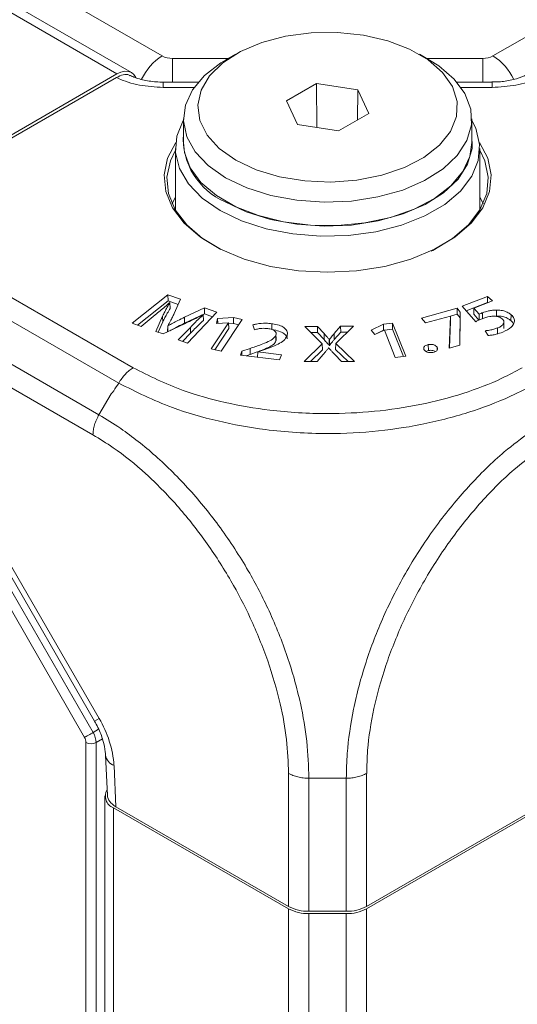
# Model space of a CAD drawing. Header units: millimetres. Extents: x 0 to 1118, y 0 to 864.
# Tile 130 of 139: x 856 to 865, y 324 to 341. Entities that reach past the tile are written whole.
import ezdxf

# ---------------------------------------------------------------- set-up
doc = ezdxf.new("R2010")
doc.units = ezdxf.units.MM

msp = doc.modelspace()

# ---------------------------------------------------------------- linework, layer by layer
at = {"color": 9, "linetype": 'Continuous', "lineweight": 0}
for p, q in [((864.331, 340.104), (1008.452, 423.304)), ((763.798, 394.831), (858.599, 340.104)), ((857.814, 339.792), (762.761, 394.664)), ((858.775, 340.062), (858.775, 339.651)), ((858.775, 340.062), (859.749, 340.062)), ((863.18, 340.062), (864.154, 340.062)), ((864.154, 340.062), (864.154, 339.651)), ((858.615, 339.559), (858.615, 339.651)), ((859.152, 339.559), (858.615, 339.559)), ((864.315, 339.559), (863.778, 339.559)), ((864.315, 339.559), (864.315, 339.651)), ((853.589, 337.297), (858.094, 334.697)), ((857.845, 334.432), (853.337, 337.034)), ((852.999, 336.483), (857.502, 333.883)), ((857.398, 333.535), (852.899, 336.132)), ((858.608, 335.491), (858.606, 335.593)), ((859.088, 335.295), (859.086, 335.398)), ((861.403, 335.186), (861.404, 335.289)), ((861.581, 335.187), (861.579, 335.289)), ((860.122, 334.929), (860.12, 335.032)), ((857.251, 328.289), (853.564, 334.675)), ((853.713, 334.762), (857.4, 328.375)), ((853.986, 334.712), (857.505, 328.617)), ((857.712, 334.246), (857.502, 333.883)), ((857.505, 328.617), (857.425, 328.571)), ((857.4, 328.375), (857.496, 328.429)), ((857.277, 280.352), (857.277, 328.202)), ((857.561, 328.263), (857.452, 328.201)), ((857.452, 328.201), (857.452, 280.351)), ((857.763, 327.8), (857.794, 327.086)), ((860.788, 325.358), (860.788, 327.664)), ((862.141, 327.664), (862.141, 325.358)), ((861.788, 327.58), (861.141, 327.58)), ((861.141, 327.58), (861.141, 325.274)), ((861.788, 325.274), (861.788, 327.58)), ((857.752, 280.731), (857.752, 327.07)), ((860.788, 278.979), (860.788, 325.317)), ((861.141, 278.894), (861.141, 325.233)), ((861.788, 278.894), (861.788, 325.233)), ((862.141, 278.979), (862.141, 325.317))]:
    msp.add_line(p, q, dxfattribs=at)
at = {"color": 7, "linetype": 'Continuous', "lineweight": 15}
for p, q in [((858.064, 339.816), (763.011, 394.689)), ((859.873, 340.133), (859.697, 340.031)), ((863.233, 340.031), (863.056, 340.133)), ((853.541, 337.325), (857.814, 339.792)), ((857.805, 339.731), (853.589, 337.297)), ((859.224, 339.651), (858.615, 339.651)), ((861.273, 339.627), (860.751, 339.326)), ((861.987, 339.517), (861.273, 339.627)), ((861.276, 338.862), (861.273, 339.627)), ((864.315, 339.651), (863.706, 339.651)), ((861.983, 338.992), (861.987, 339.517)), ((862.179, 339.105), (861.987, 339.517)), ((860.751, 339.326), (860.942, 338.913)), ((861.656, 338.803), (862.179, 339.105)), ((858.965, 339.011), (858.965, 338.603)), ((860.942, 338.913), (861.656, 338.803)), ((863.965, 338.603), (863.965, 339.011)), ((858.827, 338.501), (858.827, 337.431)), ((864.102, 337.431), (864.102, 338.501)), ((858.827, 337.662), (858.769, 337.542)), ((864.16, 337.542), (864.102, 337.662)), ((858.698, 335.964), (858.078, 335.468)), ((858.913, 335.886), (858.698, 335.964)), ((858.699, 335.86), (858.698, 335.964)), ((858.699, 335.86), (858.168, 335.435)), ((858.875, 335.796), (858.699, 335.86)), ((858.73, 335.828), (858.733, 335.827)), ((858.736, 335.726), (858.733, 335.827)), ((858.805, 335.636), (858.913, 335.886)), ((864.235, 335.934), (863.798, 335.764)), ((864.234, 335.83), (863.866, 335.686)), ((864, 335.731), (864.324, 335.858)), ((864.234, 335.83), (864.235, 335.934)), ((864.24, 335.825), (864.234, 335.83)), ((864.324, 335.858), (864.235, 335.934)), ((859.33, 335.736), (858.982, 335.573)), ((859.33, 335.632), (858.983, 335.47)), ((859.034, 335.123), (859.542, 335.659)), ((859.306, 335.62), (859.31, 335.619)), ((859.313, 335.517), (859.31, 335.619)), ((859.542, 335.659), (859.33, 335.736)), ((859.33, 335.632), (859.33, 335.736)), ((859.469, 335.582), (859.33, 335.632)), ((863.71, 335.729), (863.091, 335.559)), ((863.709, 335.625), (863.594, 335.593)), ((863.709, 335.625), (863.71, 335.729)), ((863.761, 335.562), (863.709, 335.625)), ((863.763, 335.664), (863.71, 335.729)), ((863.758, 335.09), (863.763, 335.664)), ((863.761, 335.562), (863.763, 335.664)), ((863.798, 335.764), (864.031, 335.496)), ((863.997, 335.629), (864, 335.731)), ((864.086, 335.523), (863.997, 335.629)), ((864.089, 335.624), (864, 335.731)), ((864.089, 335.524), (864.089, 335.624)), ((864.149, 335.547), (864.148, 335.65)), ((864.39, 335.595), (864.39, 335.698)), ((864.643, 335.515), (864.645, 335.618)), ((858.078, 335.468), (858.231, 335.413)), ((858.231, 335.413), (858.476, 335.613)), ((858.606, 335.593), (858.486, 335.329)), ((858.608, 335.491), (858.528, 335.314)), ((858.613, 335.283), (858.986, 335.461)), ((858.983, 335.47), (858.982, 335.573)), ((859.749, 335.479), (859.447, 335.023)), ((859.559, 335.553), (859.538, 335.467)), ((859.538, 335.467), (859.746, 335.479)), ((859.834, 335.567), (859.559, 335.553)), ((859.561, 335.468), (859.559, 335.553)), ((859.622, 334.985), (859.985, 335.534)), ((859.746, 335.479), (859.749, 335.479)), ((859.752, 335.377), (859.749, 335.479)), ((859.834, 335.464), (859.749, 335.46)), ((859.985, 335.534), (859.834, 335.567)), ((859.834, 335.464), (859.834, 335.567)), ((859.926, 335.444), (859.834, 335.464)), ((860.497, 335.359), (860.498, 335.462)), ((862.435, 335.452), (862.221, 335.352)), ((862.592, 335.473), (862.435, 335.452)), ((862.436, 335.349), (862.435, 335.452)), ((862.591, 335.369), (862.592, 335.473)), ((862.818, 334.899), (862.592, 335.473)), ((863.091, 335.559), (863.16, 335.476)), ((863.16, 335.476), (863.593, 335.594)), ((863.595, 335.593), (863.574, 335.04)), ((863.597, 335.491), (863.58, 335.042)), ((863.593, 335.594), (863.595, 335.593)), ((863.597, 335.491), (863.595, 335.593)), ((863.757, 335.09), (863.761, 335.562)), ((864.522, 335.377), (864.52, 335.48)), ((858.486, 335.329), (858.613, 335.283)), ((858.691, 335.324), (858.693, 335.426)), ((858.694, 335.322), (858.691, 335.324)), ((858.697, 335.425), (858.693, 335.426)), ((858.697, 335.324), (858.697, 335.425)), ((859.086, 335.398), (858.875, 335.18)), ((859.088, 335.295), (858.95, 335.153)), ((859.752, 335.377), (859.508, 335.01)), ((860.169, 335.441), (860.196, 335.357)), ((860.569, 335.302), (860.569, 335.309)), ((861.289, 335.414), (861.068, 335.414)), ((861.068, 335.414), (861.372, 335.113)), ((861.288, 335.311), (861.172, 335.311)), ((861.288, 335.311), (861.289, 335.414)), ((861.403, 335.186), (861.288, 335.311)), ((861.404, 335.289), (861.289, 335.414)), ((861.691, 335.416), (861.579, 335.289)), ((861.692, 335.312), (861.581, 335.187)), ((861.605, 335.118), (861.912, 335.416)), ((861.912, 335.416), (861.691, 335.416)), ((861.692, 335.312), (861.691, 335.416)), ((861.805, 335.313), (861.692, 335.312)), ((862.221, 335.352), (862.285, 335.274)), ((862.436, 335.349), (862.282, 335.277)), ((862.285, 335.274), (862.446, 335.351)), ((862.445, 335.35), (862.436, 335.349)), ((862.446, 335.351), (862.449, 335.351)), ((862.591, 335.369), (862.449, 335.351)), ((862.449, 335.351), (862.636, 334.875)), ((862.778, 334.894), (862.591, 335.369)), ((864.195, 335.339), (864.245, 335.257)), ((864.412, 335.283), (864.411, 335.387)), ((858.875, 335.18), (859.034, 335.123)), ((860.57, 335.157), (860.568, 335.26)), ((860.571, 335.207), (860.57, 335.268)), ((861.372, 335.113), (861.061, 334.804)), ((861.374, 335.011), (861.372, 335.113)), ((861.492, 335.084), (861.493, 335.187)), ((861.496, 335.187), (861.493, 335.187)), ((861.498, 335.084), (861.496, 335.187)), ((861.603, 335.015), (861.605, 335.118)), ((861.93, 334.806), (861.605, 335.118)), ((859.447, 335.023), (859.622, 334.985)), ((859.979, 334.984), (859.954, 334.918)), ((860.12, 335.032), (859.979, 334.984)), ((859.98, 334.914), (859.979, 334.984)), ((860.242, 334.972), (860.122, 334.929)), ((860.252, 334.88), (860.255, 334.975)), ((860.255, 334.976), (860.359, 335.009)), ((860.255, 334.975), (860.255, 334.976)), ((860.664, 334.923), (860.255, 334.975)), ((861.374, 335.011), (861.166, 334.804)), ((861.48, 335.041), (861.485, 335.041)), ((861.498, 335.084), (861.492, 335.084)), ((861.821, 334.806), (861.603, 335.015)), ((863.211, 334.996), (863.168, 334.981)), ((863.211, 334.996), (863.21, 335.099)), ((863.291, 334.964), (863.291, 334.964)), ((863.362, 335.003), (863.363, 335.054)), ((863.574, 335.04), (863.758, 335.09)), ((859.954, 334.918), (860.63, 334.833)), ((860.122, 334.929), (860.052, 334.905)), ((860.63, 334.833), (860.664, 334.923)), ((861.061, 334.804), (861.282, 334.804)), ((861.282, 334.804), (861.386, 334.926)), ((861.591, 334.926), (861.707, 334.805)), ((861.707, 334.805), (861.93, 334.806)), ((862.636, 334.875), (862.818, 334.899)), ((853.906, 334.666), (857.425, 328.571)), ((857.617, 327.982), (857.647, 327.284)), ((857.606, 327.274), (857.606, 280.935)), ((860.788, 325.358), (857.794, 327.086)), ((865.135, 327.086), (862.141, 325.358)), ((857.752, 327.07), (860.788, 325.317)), ((862.141, 325.317), (865.177, 327.07)), ((861.788, 325.274), (861.141, 325.274)), ((861.141, 325.233), (861.788, 325.233))]:
    msp.add_line(p, q, dxfattribs=at)
at = {"color": 7, "linetype": 'Continuous', "lineweight": 15, "flags": 128}
for points in [[(859.874, 338.297), (860.227, 338.131), (860.63, 338.009), (861.068, 337.937), (861.522, 337.917), (861.973, 337.95), (862.404, 338.035), (862.796, 338.168), (863.134, 338.344), (863.404, 338.556), (863.594, 338.795), (863.697, 339.051), (863.708, 339.314), (863.628, 339.572), (863.459, 339.816), (863.208, 340.036), (862.887, 340.222), (862.506, 340.366), (862.084, 340.464), (861.636, 340.51), (861.18, 340.504), (860.737, 340.444), (860.323, 340.334), (859.956, 340.179), (859.651, 339.984), (859.42, 339.757), (859.273, 339.509), (859.215, 339.248), (859.25, 338.986), (859.375, 338.733), (859.586, 338.5), (859.874, 338.297)], [(859.697, 337.99), (859.394, 338.202), (859.167, 338.443), (859.022, 338.704), (858.965, 338.977), (858.999, 339.25), (859.122, 339.515), (859.33, 339.762), (859.615, 339.982), (859.697, 340.031)], [(863.233, 340.031), (863.392, 339.93), (863.659, 339.703), (863.846, 339.45), (863.947, 339.182), (863.958, 338.908), (863.88, 338.637), (863.713, 338.38), (863.466, 338.146), (863.146, 337.943), (862.766, 337.779), (862.338, 337.659), (861.879, 337.588), (861.405, 337.568), (860.933, 337.601), (860.481, 337.684), (860.063, 337.816), (859.697, 337.99)], [(857.814, 339.792), (857.883, 339.823), (857.95, 339.839), (858.011, 339.836), (858.064, 339.816), (858.108, 339.78), (858.141, 339.728), (858.141, 339.727)], [(859.6, 337.424), (859.289, 337.64), (859.052, 337.886), (858.897, 338.152), (858.83, 338.43), (858.852, 338.711), (858.964, 338.985), (858.965, 338.986)], [(863.965, 338.986), (864.032, 338.849), (864.099, 338.571), (864.077, 338.29), (863.965, 338.017), (863.769, 337.76), (863.494, 337.528), (863.15, 337.329), (862.748, 337.17), (862.303, 337.057), (861.829, 336.993), (861.343, 336.98), (860.861, 337.018), (860.399, 337.108), (859.974, 337.245), (859.6, 337.424)], [(859.688, 337.577), (860.056, 337.402), (860.476, 337.269), (860.931, 337.185), (861.405, 337.153), (861.881, 337.172), (862.343, 337.244), (862.772, 337.364), (863.155, 337.529), (863.476, 337.733), (863.725, 337.969), (863.892, 338.227), (863.971, 338.499), (863.965, 338.747)], [(864.096, 338.601), (864.239, 338.333), (864.3, 338.043), (864.271, 337.753), (864.154, 337.469), (863.951, 337.202), (863.67, 336.96), (863.319, 336.751), (862.909, 336.581), (862.454, 336.456), (861.967, 336.379), (861.465, 336.353), (860.962, 336.379), (860.475, 336.456), (860.02, 336.581), (859.61, 336.751), (859.259, 336.96), (858.978, 337.202), (858.776, 337.469), (858.658, 337.753), (858.63, 338.043), (858.691, 338.333), (858.833, 338.601)], [(858.965, 338.603), (858.982, 338.431), (859.083, 338.163), (859.27, 337.911), (859.537, 337.684), (859.873, 337.49), (860.267, 337.336), (860.703, 337.228), (861.168, 337.17), (861.643, 337.163), (862.112, 337.209), (862.557, 337.305), (862.963, 337.447), (863.315, 337.632), (863.599, 337.852), (863.807, 338.098), (863.93, 338.363), (863.965, 338.603)], [(858.827, 338.469), (858.74, 338.286), (858.68, 338.002), (858.708, 337.717), (858.823, 337.438), (859.022, 337.176), (859.298, 336.938), (859.617, 336.746)], [(863.257, 336.718), (863.286, 336.733), (863.631, 336.938), (863.908, 337.176), (864.106, 337.438), (864.222, 337.717), (864.25, 338.002), (864.19, 338.286), (864.102, 338.469)]]:
    msp.add_lwpolyline(points, dxfattribs=at)
at = {"color": 9, "linetype": 'Continuous', "lineweight": 0, "flags": 128}
msp.add_lwpolyline([(857.251, 328.289), (857.264, 328.297), (857.281, 328.307), (857.3, 328.317), (857.32, 328.329), (857.341, 328.341), (857.362, 328.353), (857.382, 328.365), (857.4, 328.375)], dxfattribs=at)
at = {"color": 9, "linetype": 'Continuous', "lineweight": 0}
for centre, radius, start, end in [((859.124, 339.278), 0.979, 122.4742, 154.5162), ((858.768, 340.422), 0.361, 241.9598, 271.1441), ((864.161, 340.422), 0.361, 268.8559, 298.0402), ((863.805, 339.278), 0.98, 25.2433, 57.5185), ((855.921, 327.668), 1.846, 4.0861, 30.9208), ((857.365, 328.373), 0.193, 242.6565, 296.7662), ((857.847, 328.017), 0.233, 189.0626, 248.8346)]:
    msp.add_arc(centre, radius, start, end, dxfattribs=at)
at = {"color": 7, "linetype": 'Continuous', "lineweight": 15}
for centre, radius, start, end in [((860.158, 338.676), 1.195, 176.5965, 246.8542), ((857.827, 327.271), 0.215, 148.7028, 249.769), ((861.127, 325.995), 0.721, 241.9598, 271.1441), ((861.127, 325.954), 0.721, 241.9598, 271.1441), ((861.802, 325.995), 0.721, 268.8559, 298.0402), ((861.802, 325.954), 0.721, 268.8559, 298.0402)]:
    msp.add_arc(centre, radius, start, end, dxfattribs=at)
at = {"color": 9, "linetype": 'Continuous', "lineweight": 0}
for centre, major_axis, ratio, start_param, end_param in [((857.188, 328.253), (-0.063, 0.108), 0.577454, 3.927009, 4.712281), ((857.277, 328.304), (-0.124, 0.217), 0.570249, 3.929628, 4.7149)]:
    msp.add_ellipse(centre, major_axis=major_axis, ratio=ratio, start_param=start_param, end_param=end_param, dxfattribs=at)
at = {"color": 7, "linetype": 'Continuous', "lineweight": 15}
msp.add_ellipse((858.148, 327.291), major_axis=(0.5, -0.001), ratio=0.577287, start_param=3.167804, end_param=3.928362, dxfattribs=at)
for points, knots in [([(857.805, 339.731), (857.845, 339.749), (857.923, 339.785), (858.007, 339.787), (858.038, 339.762), (858.044, 339.757)], [0, 0, 0, 0, 0.447671, 0.895352, 1, 1, 1, 1]), ([(858.615, 339.651), (858.605, 339.651), (858.513, 339.649), (858.341, 339.669), (858.151, 339.714), (858.074, 339.753), (858.049, 339.765)], [0, 0, 0, 0, 0.044626, 0.429705, 0.810811, 1, 1, 1, 1]), ([(864.885, 339.764), (864.881, 339.762), (864.832, 339.734), (864.685, 339.69), (864.491, 339.653), (864.363, 339.654), (864.314, 339.655)], [0, 0, 0, 0, 0.038487, 0.407466, 0.776024, 1, 1, 1, 1]), ([(858.476, 335.613), (858.505, 335.637), (858.562, 335.685), (858.646, 335.756), (858.702, 335.804), (858.73, 335.828)], [0, 0, 0, 0, 0.333206, 0.666599, 1, 1, 1, 1]), ([(858.733, 335.827), (858.717, 335.8), (858.685, 335.748), (858.643, 335.67), (858.618, 335.619), (858.606, 335.593)], [0, 0, 0, 0, 0.353346, 0.676568, 1, 1, 1, 1]), ([(858.736, 335.726), (858.719, 335.698), (858.687, 335.646), (858.645, 335.568), (858.62, 335.517), (858.608, 335.491)], [0, 0, 0, 0, 0.3519392, 0.6758629, 1, 1, 1, 1]), ([(858.693, 335.426), (858.709, 335.454), (858.738, 335.502), (858.774, 335.572), (858.795, 335.614), (858.805, 335.636)], [0, 0, 0, 0, 0.395144, 0.697506, 1, 1, 1, 1]), ([(858.986, 335.461), (859.024, 335.479), (859.099, 335.514), (859.206, 335.567), (859.273, 335.603), (859.306, 335.62)], [0, 0, 0, 0, 0.354154, 0.67698, 1, 1, 1, 1]), ([(859.31, 335.619), (859.284, 335.594), (859.232, 335.546), (859.158, 335.472), (859.11, 335.422), (859.086, 335.398)], [0, 0, 0, 0, 0.33782, 0.668882, 1, 1, 1, 1]), ([(864.148, 335.65), (864.143, 335.648), (864.132, 335.644), (864.113, 335.635), (864.099, 335.628), (864.089, 335.624)], [0, 0, 0, 0, 0.25029, 0.500607, 1, 1, 1, 1]), ([(864.39, 335.698), (864.366, 335.697), (864.32, 335.695), (864.237, 335.68), (864.182, 335.662), (864.148, 335.65)], [0, 0, 0, 0, 0.269218, 0.538771, 1, 1, 1, 1]), ([(864.645, 335.618), (864.63, 335.629), (864.595, 335.656), (864.52, 335.686), (864.446, 335.698), (864.402, 335.698), (864.39, 335.698)], [0, 0, 0, 0, 0.247593, 0.566285, 0.881741, 1, 1, 1, 1]), ([(864.501, 335.316), (864.556, 335.342), (864.643, 335.384), (864.701, 335.467), (864.707, 335.538), (864.677, 335.588), (864.651, 335.613), (864.645, 335.618)], [0, 0, 0, 0, 0.348853, 0.550932, 0.753331, 0.946333, 1, 1, 1, 1]), ([(858.982, 335.573), (858.944, 335.554), (858.876, 335.521), (858.782, 335.471), (858.725, 335.44), (858.697, 335.425)], [0, 0, 0, 0, 0.391311, 0.6956, 1, 1, 1, 1]), ([(858.983, 335.47), (858.945, 335.451), (858.877, 335.418), (858.794, 335.374), (858.749, 335.349), (858.732, 335.34)], [0, 0, 0, 0, 0.444904, 0.793195, 1, 1, 1, 1]), ([(859.313, 335.517), (859.287, 335.493), (859.234, 335.444), (859.16, 335.37), (859.112, 335.32), (859.088, 335.295)], [0, 0, 0, 0, 0.336243, 0.668093, 1, 1, 1, 1]), ([(860.498, 335.462), (860.465, 335.465), (860.377, 335.473), (860.262, 335.464), (860.19, 335.446), (860.169, 335.441)], [0, 0, 0, 0, 0.298821, 0.79388, 1, 1, 1, 1]), ([(860.761, 335.247), (860.766, 335.272), (860.775, 335.32), (860.729, 335.384), (860.647, 335.431), (860.564, 335.452), (860.511, 335.46), (860.498, 335.462)], [0, 0, 0, 0, 0.254989, 0.480261, 0.677654, 0.922777, 1, 1, 1, 1]), ([(864.031, 335.496), (864.04, 335.5), (864.057, 335.51), (864.093, 335.526), (864.122, 335.538), (864.141, 335.546)], [0, 0, 0, 0, 0.251147, 0.502364, 1, 1, 1, 1]), ([(864.141, 335.546), (864.185, 335.561), (864.248, 335.584), (864.342, 335.594), (864.406, 335.589), (864.457, 335.572), (864.48, 335.555), (864.489, 335.547)], [0, 0, 0, 0, 0.393405, 0.556787, 0.721292, 0.876223, 1, 1, 1, 1]), ([(864.643, 335.515), (864.628, 335.527), (864.594, 335.553), (864.519, 335.583), (864.445, 335.595), (864.402, 335.595), (864.39, 335.595)], [0, 0, 0, 0, 0.249386, 0.568019, 0.883407, 1, 1, 1, 1]), ([(864.489, 335.547), (864.501, 335.535), (864.521, 335.513), (864.522, 335.478), (864.503, 335.443), (864.466, 335.411), (864.428, 335.394), (864.411, 335.387)], [0, 0, 0, 0, 0.2266028, 0.3896557, 0.5524847, 0.8017068, 1, 1, 1, 1]), ([(864.686, 335.456), (864.679, 335.471), (864.669, 335.492), (864.649, 335.51), (864.643, 335.515)], [0, 0, 0, 0, 0.712227, 1, 1, 1, 1]), ([(860.196, 335.357), (860.219, 335.363), (860.261, 335.373), (860.338, 335.384), (860.392, 335.38), (860.427, 335.378)], [0, 0, 0, 0, 0.317144, 0.5705, 1, 1, 1, 1]), ([(860.427, 335.378), (860.453, 335.374), (860.494, 335.367), (860.541, 335.346), (860.566, 335.32), (860.577, 335.29), (860.571, 335.269), (860.568, 335.26)], [0, 0, 0, 0, 0.285847, 0.451029, 0.617185, 0.818662, 1, 1, 1, 1]), ([(860.761, 335.197), (860.761, 335.205), (860.765, 335.234), (860.726, 335.281), (860.646, 335.328), (860.563, 335.349), (860.51, 335.357), (860.497, 335.359)], [0, 0, 0, 0, 0.093351, 0.367344, 0.60742, 0.905924, 1, 1, 1, 1]), ([(861.493, 335.187), (861.482, 335.2), (861.463, 335.223), (861.433, 335.258), (861.414, 335.278), (861.404, 335.289)], [0, 0, 0, 0, 0.379142, 0.689542, 1, 1, 1, 1]), ([(861.579, 335.289), (861.567, 335.277), (861.547, 335.253), (861.52, 335.219), (861.504, 335.198), (861.496, 335.187)], [0, 0, 0, 0, 0.383203, 0.691529, 1, 1, 1, 1]), ([(864.411, 335.387), (864.389, 335.379), (864.346, 335.364), (864.273, 335.348), (864.221, 335.342), (864.195, 335.339)], [0, 0, 0, 0, 0.323522, 0.65786, 1, 1, 1, 1]), ([(864.245, 335.257), (864.269, 335.259), (864.317, 335.264), (864.404, 335.282), (864.463, 335.302), (864.501, 335.316)], [0, 0, 0, 0, 0.260851, 0.52127, 1, 1, 1, 1]), ([(860.568, 335.26), (860.557, 335.242), (860.53, 335.2), (860.432, 335.148), (860.293, 335.091), (860.185, 335.054), (860.12, 335.032)], [0, 0, 0, 0, 0.156836, 0.382215, 0.633721, 1, 1, 1, 1]), ([(860.57, 335.157), (860.559, 335.14), (860.532, 335.097), (860.433, 335.045), (860.341, 335.006), (860.282, 334.986), (860.267, 334.981)], [0, 0, 0, 0, 0.218624, 0.532123, 0.881674, 1, 1, 1, 1]), ([(860.359, 335.009), (860.402, 335.024), (860.488, 335.054), (860.607, 335.106), (860.714, 335.167), (860.745, 335.221), (860.761, 335.247)], [0, 0, 0, 0, 0.25393, 0.508119, 0.764037, 1, 1, 1, 1]), ([(860.569, 335.207), (860.572, 335.2), (860.579, 335.184), (860.574, 335.167), (860.57, 335.157)], [0, 0, 0, 0, 0.407922, 1, 1, 1, 1]), ([(861.492, 335.084), (861.481, 335.097), (861.461, 335.12), (861.431, 335.155), (861.412, 335.176), (861.403, 335.186)], [0, 0, 0, 0, 0.3766099, 0.6882754, 1, 1, 1, 1]), ([(861.581, 335.187), (861.569, 335.174), (861.549, 335.151), (861.522, 335.116), (861.506, 335.094), (861.498, 335.084)], [0, 0, 0, 0, 0.3807582, 0.6903054, 1, 1, 1, 1]), ([(861.386, 334.926), (861.397, 334.939), (861.419, 334.964), (861.452, 335.002), (861.471, 335.028), (861.48, 335.041)], [0, 0, 0, 0, 0.3394357, 0.6694961, 1, 1, 1, 1]), ([(861.485, 335.041), (861.497, 335.028), (861.519, 335.002), (861.555, 334.964), (861.579, 334.939), (861.591, 334.926)], [0, 0, 0, 0, 0.333336, 0.666628, 1, 1, 1, 1]), ([(863.21, 335.099), (863.193, 335.094), (863.165, 335.087), (863.14, 335.066), (863.129, 335.044), (863.13, 335.025), (863.136, 335.013), (863.138, 335.009)], [0, 0, 0, 0, 0.2837369, 0.4793642, 0.6749761, 0.8762656, 1, 1, 1, 1]), ([(863.138, 335.009), (863.145, 335), (863.158, 334.984), (863.192, 334.967), (863.229, 334.959), (863.263, 334.96), (863.283, 334.963), (863.291, 334.964)], [0, 0, 0, 0, 0.2710946, 0.4740543, 0.6772857, 0.8740495, 1, 1, 1, 1]), ([(863.363, 335.054), (863.356, 335.063), (863.343, 335.079), (863.31, 335.096), (863.274, 335.103), (863.24, 335.104), (863.219, 335.101), (863.21, 335.099)], [0, 0, 0, 0, 0.274076, 0.469587, 0.665847, 0.851499, 1, 1, 1, 1]), ([(863.334, 334.978), (863.325, 334.983), (863.308, 334.993), (863.273, 335), (863.24, 335), (863.219, 334.997), (863.211, 334.996)], [0, 0, 0, 0, 0.262428, 0.536402, 0.796132, 1, 1, 1, 1]), ([(863.291, 334.964), (863.306, 334.968), (863.331, 334.975), (863.358, 334.993), (863.371, 335.014), (863.372, 335.035), (863.366, 335.048), (863.363, 335.054)], [0, 0, 0, 0, 0.249647, 0.4388373, 0.6277581, 0.833821, 1, 1, 1, 1]), ([(857.425, 328.571), (857.446, 328.534), (857.506, 328.424), (857.577, 328.236), (857.611, 328.075), (857.615, 328), (857.617, 327.982)], [0, 0, 0, 0, 0.1812523, 0.5388523, 0.8898848, 1, 1, 1, 1])]:
    msp.add_open_spline(points, degree=3, knots=knots, dxfattribs=at)
at = {"color": 9, "linetype": 'Continuous', "lineweight": 0}
for points, knots in [([(858.615, 339.559), (858.475, 339.567), (858.194, 339.582), (857.933, 339.67), (857.815, 339.726), (857.805, 339.731)], [0, 0, 0, 0, 0.477301, 0.954606, 1, 1, 1, 1]), ([(865.124, 339.731), (865.115, 339.726), (864.998, 339.67), (864.736, 339.583), (864.455, 339.567), (864.315, 339.559)], [0, 0, 0, 0, 0.0434569, 0.5208053, 1, 1, 1, 1]), ([(858.094, 334.697), (858.372, 334.557), (858.856, 334.315), (859.68, 334.087), (860.52, 333.939), (861.4, 333.887), (862.279, 333.93), (863.074, 334.047), (863.82, 334.242), (864.408, 334.466), (864.721, 334.635), (864.836, 334.697)], [0, 0, 0, 0, 0.147652, 0.256205, 0.364776, 0.499589, 0.608942, 0.718292, 0.827742, 0.937176, 1, 1, 1, 1]), ([(857.712, 334.246), (857.715, 334.249), (857.732, 334.264), (857.777, 334.326), (857.817, 334.387), (857.845, 334.432)], [0, 0, 0, 0, 0.0512389, 0.3045526, 1, 1, 1, 1]), ([(865.084, 334.432), (864.961, 334.366), (864.628, 334.186), (863.999, 333.939), (863.202, 333.723), (862.345, 333.588), (861.399, 333.539), (860.453, 333.599), (859.55, 333.764), (858.667, 334.018), (858.144, 334.281), (857.845, 334.432)], [0, 0, 0, 0, 0.062705, 0.17058, 0.281665, 0.389429, 0.500417, 0.63527, 0.742285, 0.852425, 1, 1, 1, 1]), ([(857.502, 333.884), (857.628, 333.807), (857.957, 333.605), (858.491, 333.179), (859.077, 332.598), (859.622, 331.924), (860.084, 331.214), (860.474, 330.462), (860.784, 329.685), (860.996, 328.922), (861.119, 328.209), (861.134, 327.791), (861.141, 327.58)], [0, 0, 0, 0, 0.065796, 0.172761, 0.282893, 0.389757, 0.499797, 0.596871, 0.703946, 0.814211, 0.906126, 1, 1, 1, 1]), ([(861.788, 327.58), (861.792, 327.723), (861.802, 328.106), (861.9, 328.78), (862.111, 329.583), (862.424, 330.397), (862.834, 331.199), (863.333, 331.961), (863.904, 332.655), (864.603, 333.342), (865.124, 333.685), (865.427, 333.884)], [0, 0, 0, 0, 0.063881, 0.171582, 0.282525, 0.390047, 0.500815, 0.616212, 0.727169, 0.841682, 1, 1, 1, 1]), ([(860.788, 327.665), (860.781, 327.859), (860.766, 328.247), (860.647, 328.906), (860.441, 329.615), (860.148, 330.335), (859.784, 331.034), (859.357, 331.696), (858.86, 332.325), (858.318, 332.873), (857.824, 333.274), (857.515, 333.463), (857.398, 333.535)], [0, 0, 0, 0, 0.0929147, 0.1858152, 0.2944776, 0.4031621, 0.5002013, 0.6086254, 0.7170441, 0.8255688, 0.9340808, 1, 1, 1, 1]), ([(865.531, 333.535), (865.25, 333.35), (864.768, 333.032), (864.126, 332.386), (863.599, 331.737), (863.139, 331.026), (862.756, 330.282), (862.459, 329.532), (862.253, 328.784), (862.154, 328.157), (862.145, 327.797), (862.142, 327.665)], [0, 0, 0, 0, 0.158413, 0.271114, 0.383835, 0.49919, 0.608333, 0.717478, 0.826751, 0.936004, 1, 1, 1, 1])]:
    msp.add_open_spline(points, degree=3, knots=knots, dxfattribs=at)
for points in [[(857.845, 334.432), (857.862, 334.46), (857.897, 334.516), (857.958, 334.589), (858.025, 334.652), (858.071, 334.682), (858.094, 334.697)], [(857.502, 333.884), (857.487, 333.855), (857.456, 333.797), (857.424, 333.707), (857.402, 333.618), (857.4, 333.563), (857.398, 333.535)], [(861.141, 327.58), (861.109, 327.581), (861.043, 327.583), (860.949, 327.601), (860.861, 327.627), (860.812, 327.652), (860.788, 327.664)], [(861.788, 327.58), (861.821, 327.581), (861.886, 327.583), (861.98, 327.601), (862.068, 327.627), (862.117, 327.652), (862.142, 327.665)]]:
    msp.add_open_spline(points, degree=3, dxfattribs=at)

doc.saveas('drawing.dxf')
